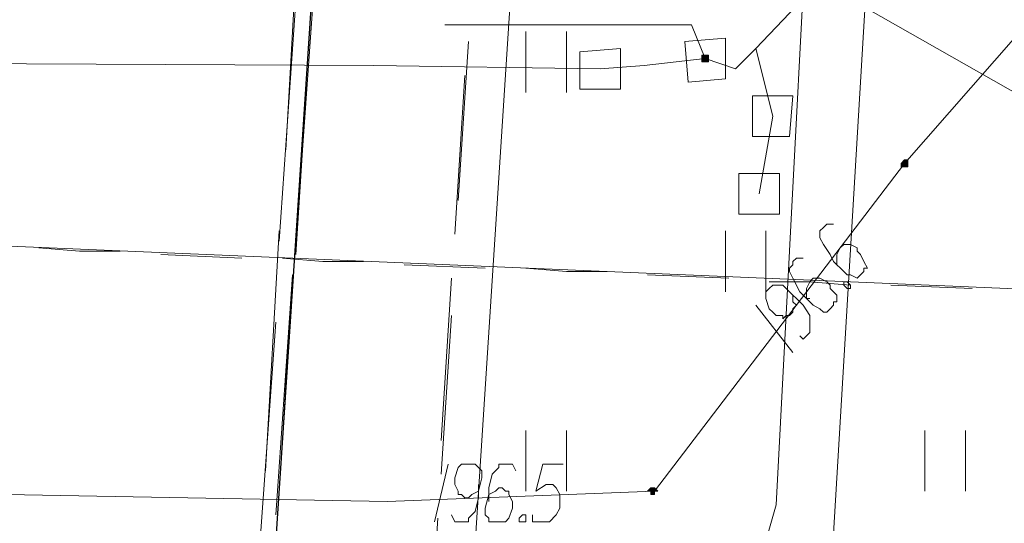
# Model space of a CAD drawing. Header units: metres. Extents: x 7431553 to 7432401, y 5544342 to 5544539.
# Tile 41 of 180: x 7432087 to 7432099, y 5544475 to 5544481. Entities that reach past the tile are written whole.
import ezdxf

# ---------------------------------------------------------------- set-up
doc = ezdxf.new("R2010")
doc.units = ezdxf.units.M
doc.header["$MEASUREMENT"] = 0
doc.layers.add('BG-PR90-PB-PZT-PZT01_2026_04_14$0$MAPA DCP', color=7, linetype='Continuous', lineweight=0)
doc.layers.add('PRIMETECH_XREF', color=7, linetype='Continuous', lineweight=5)

# ---------------------------------------------------------------- blocks, each defined once
blk = doc.blocks.new('BG-PR90-PB-PZT-PZT01_2026_04_14$0$Naddrwiną2025_v2klauzulap')
at = {"layer": 'BG-PR90-PB-PZT-PZT01_2026_04_14$0$MAPA DCP', "linetype": 'Continuous', "lineweight": 0, "transparency": 33554559}
for color, points in [(1, [(7431682.876, 5544512.15), (7431682.876, 5544512.15), (7431682.919, 5544512.15), (7431682.919, 5544512.235), (7431682.876, 5544512.235), (7431682.876, 5544512.235), (7431682.876, 5544512.235), (7431682.876, 5544512.235), (7431682.834, 5544512.235), (7431682.834, 5544512.235), (7431682.834, 5544512.235), (7431682.834, 5544512.193), (7431682.834, 5544512.193), (7431682.834, 5544512.193), (7431682.834, 5544512.193)]), (5, [(7431681.564, 5544509.653), (7431681.606, 5544509.653), (7431681.606, 5544509.653), (7431681.606, 5544509.653), (7431681.606, 5544509.695), (7431681.606, 5544509.695), (7431681.606, 5544509.695), (7431681.606, 5544509.695), (7431681.606, 5544509.737), (7431681.606, 5544509.737), (7431681.606, 5544509.737), (7431681.606, 5544509.737), (7431681.564, 5544509.737), (7431681.564, 5544509.737), (7431681.564, 5544509.737), (7431681.522, 5544509.737), (7431681.522, 5544509.737), (7431681.522, 5544509.695), (7431681.522, 5544509.695), (7431681.522, 5544509.695), (7431681.522, 5544509.695), (7431681.522, 5544509.653)]), (1, [(7431686.983, 5544508.975), (7431686.983, 5544508.975), (7431686.983, 5544509.018), (7431687.025, 5544509.018), (7431687.025, 5544509.018), (7431687.025, 5544509.018), (7431687.025, 5544509.06), (7431687.025, 5544509.06), (7431687.025, 5544509.06), (7431687.025, 5544509.06), (7431686.983, 5544509.06), (7431686.983, 5544509.102), (7431686.983, 5544509.102), (7431686.983, 5544509.102), (7431686.94, 5544509.06), (7431686.94, 5544509.06), (7431686.94, 5544509.06), (7431686.94, 5544509.06), (7431686.94, 5544509.06), (7431686.94, 5544509.018), (7431686.94, 5544509.018), (7431686.94, 5544509.018), (7431686.94, 5544509.018)])]:
    blk.add_hatch(color=color, dxfattribs=at).paths.add_polyline_path(points)
at = {"layer": 'BG-PR90-PB-PZT-PZT01_2026_04_14$0$MAPA DCP', "linetype": 'Continuous', "lineweight": 25, "transparency": 33554687}
blk.add_lwpolyline([(7431740.323, 5544502.879), (7431738.841, 5544501.906), (7431737.19, 5544501.398), (7431735.666, 5544501.398), (7431703.704, 5544503.514), (7431697.354, 5544503.684), (7431695.365, 5544503.811), (7431673.521, 5544505.25), (7431671.489, 5544505.419)], dxfattribs=at)
at = {"layer": 'BG-PR90-PB-PZT-PZT01_2026_04_14$0$MAPA DCP', "color": 1, "linetype": 'Continuous', "lineweight": 18, "transparency": 33554687}
for points in [[(7431770.083, 5544497.757), (7431763.902, 5544498.815), (7431752.811, 5544501.186), (7431737.063, 5544503.726), (7431734.989, 5544503.726), (7431705.313, 5544505.673), (7431674.537, 5544507.663), (7431671.489, 5544507.748), (7431664.504, 5544508.721), (7431660.482, 5544511.304), (7431658.831, 5544513.039), (7431657.053, 5544516.849), (7431656.249, 5544521.04), (7431658.196, 5544542.588), (7431658.873, 5544545.975), (7431662.98, 5544562.612), (7431663.276, 5544568.157), (7431664.334, 5544568.115)], [(7431635.886, 5544533.105), (7431638.934, 5544531.92), (7431663.403, 5544531.158), (7431665.096, 5544529.211), (7431669.541, 5544523.877), (7431682.876, 5544512.193), (7431686.983, 5544509.06), (7431687.11, 5544505.716), (7431686.813, 5544489.587), (7431687.448, 5544484.168), (7431694.603, 5544483.872), (7431701.503, 5544482.771), (7431706.456, 5544480.57), (7431739.603, 5544478.749), (7431762.082, 5544478.241), (7431770.083, 5544477.86)]]:
    blk.add_lwpolyline(points, dxfattribs=at)
at = {"layer": 'BG-PR90-PB-PZT-PZT01_2026_04_14$0$MAPA DCP', "color": 5, "linetype": 'Continuous', "lineweight": 18, "transparency": 33554687}
for points in [[(7431659.932, 5544535.815), (7431659.762, 5544530.565), (7431666.874, 5544523.919), (7431678.77, 5544512.87), (7431681.437, 5544510.33), (7431681.691, 5544510.076), (7431681.564, 5544509.695), (7431681.649, 5544508.933), (7431681.691, 5544508.383), (7431681.649, 5544505.546), (7431681.606, 5544495.979), (7431681.522, 5544487.258), (7431681.606, 5544485.904), (7431681.395, 5544485.184), (7431678.855, 5544482.263), (7431674.24, 5544477.141), (7431671.319, 5544473.796)], [(7431736.978, 5544505.038), (7431702.223, 5544507.663), (7431696.635, 5544508.129), (7431695.365, 5544508.256), (7431692.486, 5544509.06), (7431687.152, 5544510.584), (7431670.219, 5544511.473), (7431664.8, 5544511.769), (7431664.631, 5544511.812), (7431663.572, 5544511.896), (7431661.456, 5544514.225), (7431659.847, 5544514.352), (7431659.551, 5544514.394), (7431659.508, 5544514.394)], [(7431681.437, 5544510.33), (7431682.284, 5544510.542), (7431683.257, 5544510.372)], [(7431681.564, 5544509.695), (7431681.141, 5544509.526), (7431681.141, 5544506.435)]]:
    blk.add_lwpolyline(points, dxfattribs=at)
at = {"layer": 'BG-PR90-PB-PZT-PZT01_2026_04_14$0$MAPA DCP', "color": 54, "linetype": 'Continuous', "lineweight": 18, "true_color": 0x9a9a00, "transparency": 33554687}
blk.add_lwpolyline([(7431635.378, 5544521.633), (7431636.733, 5544521.548), (7431639.993, 5544521.21), (7431662.345, 5544520.321), (7431670.473, 5544512.32), (7431732.83, 5544508.594), (7431751.372, 5544507.578), (7431751.456, 5544504.573), (7431767.712, 5544503.218), (7431770.083, 5544503.049)], dxfattribs=at)
at = {"layer": 'BG-PR90-PB-PZT-PZT01_2026_04_14$0$MAPA DCP', "linetype": 'Continuous', "lineweight": 18, "transparency": 33554687}
for points in [[(7431635.167, 5544516.172), (7431684.527, 5544515.452), (7431683.046, 5544480.527), (7431676.526, 5544473.754)], [(7431770.083, 5544474.643), (7431683.046, 5544480.527), (7431684.527, 5544515.452), (7431709.8, 5544513.844), (7431732.576, 5544512.404), (7431766.188, 5544504.996), (7431770.083, 5544504.869)], [(7431686.983, 5544512.955), (7431686.221, 5544512.955)], [(7431686.221, 5544512.447), (7431686.983, 5544512.447)], [(7431684.485, 5544510.457), (7431683.723, 5544510.457)], [(7431683.723, 5544509.949), (7431684.485, 5544509.949)], [(7431681.987, 5544507.959), (7431681.225, 5544507.959)], [(7431686.983, 5544507.959), (7431686.221, 5544507.959)], [(7431681.225, 5544507.451), (7431681.987, 5544507.451)], [(7431686.221, 5544507.451), (7431686.983, 5544507.451)], [(7431683.342, 5544506.605), (7431681.352, 5544506.732)], [(7431681.776, 5544506.689), (7431683.765, 5544506.562)], [(7431686.348, 5544506.393), (7431684.316, 5544506.52)], [(7431684.781, 5544506.52), (7431686.771, 5544506.393)], [(7431689.311, 5544506.224), (7431687.321, 5544506.351)], [(7431683.3, 5544504.615), (7431680.294, 5544504.827)], [(7431684.019, 5544504.573), (7431681.987, 5544504.7)], [(7431682.707, 5544504.446), (7431679.744, 5544504.615)], [(7431680.844, 5544504.573), (7431683.85, 5544504.361)], [(7431687.279, 5544504.319), (7431684.273, 5544504.53)], [(7431686.983, 5544504.361), (7431684.993, 5544504.488)], [(7431686.729, 5544504.192), (7431683.723, 5544504.361)], [(7431684.866, 5544504.319), (7431687.829, 5544504.107)]]:
    blk.add_lwpolyline(points, dxfattribs=at)
at = {"layer": 'BG-PR90-PB-PZT-PZT01_2026_04_14$0$MAPA DCP', "color": 30, "linetype": 'Continuous', "lineweight": 18, "true_color": 0xff6500, "transparency": 33554687}
blk.add_lwpolyline([(7431679.447, 5544509.102), (7431683.13, 5544515.579)], dxfattribs=at)
at = {"layer": 'BG-PR90-PB-PZT-PZT01_2026_04_14$0$MAPA DCP', "color": 94, "linetype": 'Continuous', "lineweight": 18, "true_color": 0x009a00, "transparency": 33554687}
for points in [[(7431684.4, 5544512.023), (7431684.443, 5544513.039)], [(7431684.358, 5544510.499), (7431684.358, 5544511.007), (7431684.4, 5544511.515)], [(7431684.273, 5544508.975), (7431684.316, 5544509.991)], [(7431684.189, 5544507.451), (7431684.231, 5544507.959), (7431684.231, 5544508.467)], [(7431684.146, 5544505.927), (7431684.189, 5544506.943)], [(7431684.062, 5544504.403), (7431684.104, 5544504.911), (7431684.104, 5544505.419)], [(7431684.019, 5544502.879), (7431684.062, 5544503.895)], [(7431683.935, 5544501.355), (7431683.977, 5544501.863), (7431683.977, 5544502.371)]]:
    blk.add_lwpolyline(points, dxfattribs=at)
at = {"layer": 'BG-PR90-PB-PZT-PZT01_2026_04_14$0$MAPA DCP', "color": 1, "linetype": 'Continuous', "lineweight": 0, "transparency": 33554687}
for points in [[(7431682.876, 5544512.15), (7431682.876, 5544512.15), (7431682.919, 5544512.15), (7431682.919, 5544512.235), (7431682.876, 5544512.235), (7431682.876, 5544512.235), (7431682.876, 5544512.235), (7431682.876, 5544512.235), (7431682.834, 5544512.235), (7431682.834, 5544512.235), (7431682.834, 5544512.235), (7431682.834, 5544512.193), (7431682.834, 5544512.193), (7431682.834, 5544512.193), (7431682.834, 5544512.193), (7431682.876, 5544512.15)], [(7431686.983, 5544508.975), (7431686.983, 5544508.975), (7431686.983, 5544509.018), (7431687.025, 5544509.018), (7431687.025, 5544509.018), (7431687.025, 5544509.018), (7431687.025, 5544509.06), (7431687.025, 5544509.06), (7431687.025, 5544509.06), (7431687.025, 5544509.06), (7431686.983, 5544509.06), (7431686.983, 5544509.102), (7431686.983, 5544509.102), (7431686.983, 5544509.102), (7431686.94, 5544509.06), (7431686.94, 5544509.06), (7431686.94, 5544509.06), (7431686.94, 5544509.06), (7431686.94, 5544509.06), (7431686.94, 5544509.018), (7431686.94, 5544509.018), (7431686.94, 5544509.018), (7431686.94, 5544509.018)]]:
    blk.add_lwpolyline(points, close=True, dxfattribs=at)
at = {"layer": 'BG-PR90-PB-PZT-PZT01_2026_04_14$0$MAPA DCP', "color": 1, "linetype": 'Continuous', "lineweight": 9, "transparency": 33554687}
for points in [[(7431683.638, 5544511.304), (7431683.638, 5544511.219), (7431683.681, 5544511.177), (7431683.723, 5544511.134), (7431683.765, 5544511.134), (7431683.808, 5544511.134), (7431683.892, 5544511.177), (7431684.019, 5544511.261), (7431684.104, 5544511.304), (7431684.231, 5544511.431), (7431684.273, 5544511.473), (7431684.273, 5544511.515), (7431684.316, 5544511.6), (7431684.273, 5544511.642), (7431684.231, 5544511.685), (7431684.189, 5544511.685), (7431684.189, 5544511.727), (7431684.104, 5544511.685), (7431684.019, 5544511.642), (7431683.977, 5544511.6), (7431683.935, 5544511.6), (7431683.892, 5544511.515), (7431683.892, 5544511.473), (7431683.892, 5544511.431), (7431683.935, 5544511.388), (7431684.019, 5544511.346), (7431684.104, 5544511.346), (7431684.146, 5544511.346)], [(7431684.062, 5544510.923), (7431684.062, 5544510.838), (7431684.104, 5544510.796), (7431684.146, 5544510.796), (7431684.189, 5544510.753), (7431684.231, 5544510.753), (7431684.316, 5544510.796), (7431684.485, 5544510.88), (7431684.527, 5544510.923), (7431684.654, 5544511.05), (7431684.697, 5544511.134), (7431684.739, 5544511.177), (7431684.739, 5544511.219), (7431684.697, 5544511.261), (7431684.654, 5544511.304), (7431684.612, 5544511.304), (7431684.612, 5544511.346), (7431684.527, 5544511.346), (7431684.443, 5544511.261), (7431684.4, 5544511.261), (7431684.358, 5544511.219), (7431684.316, 5544511.134), (7431684.316, 5544511.092), (7431684.316, 5544511.05), (7431684.358, 5544511.007), (7431684.443, 5544510.965), (7431684.527, 5544510.965), (7431684.57, 5544510.965), (7431684.57, 5544511.007)], [(7431685.035, 5544510.88), (7431685.078, 5544510.923), (7431685.035, 5544510.965), (7431684.993, 5544511.007), (7431684.951, 5544511.007), (7431684.908, 5544511.007), (7431684.781, 5544511.007), (7431684.654, 5544510.923), (7431684.612, 5544510.88), (7431684.485, 5544510.753), (7431684.4, 5544510.669), (7431684.4, 5544510.626), (7431684.4, 5544510.584), (7431684.4, 5544510.542), (7431684.443, 5544510.499), (7431684.485, 5544510.457), (7431684.527, 5544510.457), (7431684.57, 5544510.457), (7431684.697, 5544510.499), (7431684.739, 5544510.542), (7431684.781, 5544510.584), (7431684.781, 5544510.669), (7431684.824, 5544510.669), (7431684.781, 5544510.711), (7431684.781, 5544510.753), (7431684.739, 5544510.796), (7431684.697, 5544510.796), (7431684.654, 5544510.838), (7431684.612, 5544510.796), (7431684.57, 5544510.796), (7431684.527, 5544510.796)], [(7431684.654, 5544510.33), (7431685.247, 5544510.796)], [(7431686.644, 5544507.917), (7431686.644, 5544507.663), (7431686.983, 5544507.578), (7431686.898, 5544507.705), (7431686.898, 5544507.79), (7431686.94, 5544507.832), (7431687.025, 5544507.875), (7431687.11, 5544507.875), (7431687.194, 5544507.875), (7431687.279, 5544507.832), (7431687.364, 5544507.748), (7431687.364, 5544507.663), (7431687.364, 5544507.578), (7431687.364, 5544507.536), (7431687.279, 5544507.536)], [(7431686.729, 5544507.324), (7431686.644, 5544507.282), (7431686.644, 5544507.113), (7431686.686, 5544507.113), (7431686.771, 5544507.028), (7431686.94, 5544506.986), (7431687.025, 5544506.986), (7431687.194, 5544506.943), (7431687.279, 5544506.943), (7431687.321, 5544506.986), (7431687.364, 5544506.986), (7431687.364, 5544507.028), (7431687.364, 5544507.07), (7431687.364, 5544507.113), (7431687.364, 5544507.155), (7431687.364, 5544507.197), (7431687.321, 5544507.24), (7431687.194, 5544507.282), (7431687.152, 5544507.282), (7431687.11, 5544507.282), (7431687.025, 5544507.24), (7431686.983, 5544507.24), (7431686.983, 5544507.197), (7431686.94, 5544507.155), (7431686.94, 5544507.113), (7431686.983, 5544507.07), (7431687.025, 5544506.986), (7431687.067, 5544506.986), (7431687.11, 5544506.986)], [(7431687.279, 5544506.52), (7431687.364, 5544506.562), (7431687.364, 5544506.732), (7431687.321, 5544506.732), (7431687.237, 5544506.816), (7431687.067, 5544506.859), (7431686.983, 5544506.859), (7431686.813, 5544506.901), (7431686.729, 5544506.901), (7431686.686, 5544506.859), (7431686.644, 5544506.816), (7431686.644, 5544506.774), (7431686.644, 5544506.732), (7431686.644, 5544506.689), (7431686.644, 5544506.647), (7431686.686, 5544506.605), (7431686.813, 5544506.562), (7431686.856, 5544506.562), (7431686.898, 5544506.562), (7431686.983, 5544506.605), (7431687.025, 5544506.605), (7431687.025, 5544506.647), (7431687.067, 5544506.689), (7431687.067, 5544506.732), (7431687.025, 5544506.774), (7431686.983, 5544506.859), (7431686.94, 5544506.859), (7431686.898, 5544506.859)], [(7431686.644, 5544506.478), (7431687.364, 5544506.308)]]:
    blk.add_lwpolyline(points, dxfattribs=at)
for points in [[(7431684.358, 5544511.431), (7431684.358, 5544511.473), (7431684.4, 5544511.515), (7431684.443, 5544511.515), (7431684.443, 5544511.473), (7431684.4, 5544511.431)], [(7431687.279, 5544507.409), (7431687.279, 5544507.451), (7431687.364, 5544507.451), (7431687.364, 5544507.367), (7431687.321, 5544507.367)]]:
    blk.add_lwpolyline(points, close=True, dxfattribs=at)
at = {"layer": 'BG-PR90-PB-PZT-PZT01_2026_04_14$0$MAPA DCP', "color": 5, "linetype": 'Continuous', "lineweight": 18, "transparency": 33554687}
for points in [[(7431682.538, 5544510.288), (7431682.538, 5544510.753), (7431682.03, 5544510.796), (7431682.03, 5544510.288)], [(7431683.511, 5544510.118), (7431683.511, 5544510.626), (7431683.003, 5544510.626), (7431683.003, 5544510.118)], [(7431681.86, 5544509.483), (7431681.818, 5544509.949), (7431681.31, 5544509.949), (7431681.352, 5544509.441)], [(7431681.945, 5544508.129), (7431681.945, 5544508.637), (7431681.437, 5544508.637), (7431681.479, 5544508.129)]]:
    blk.add_lwpolyline(points, close=True, dxfattribs=at)
at = {"layer": 'BG-PR90-PB-PZT-PZT01_2026_04_14$0$MAPA DCP', "color": 5, "linetype": 'Continuous', "lineweight": 0, "transparency": 33554687}
blk.add_lwpolyline([(7431681.564, 5544509.653), (7431681.606, 5544509.653), (7431681.606, 5544509.653), (7431681.606, 5544509.653), (7431681.606, 5544509.695), (7431681.606, 5544509.695), (7431681.606, 5544509.695), (7431681.606, 5544509.695), (7431681.606, 5544509.737), (7431681.606, 5544509.737), (7431681.606, 5544509.737), (7431681.606, 5544509.737), (7431681.564, 5544509.737), (7431681.564, 5544509.737), (7431681.564, 5544509.737), (7431681.522, 5544509.737), (7431681.522, 5544509.737), (7431681.522, 5544509.695), (7431681.522, 5544509.695), (7431681.522, 5544509.695), (7431681.522, 5544509.695), (7431681.522, 5544509.653), (7431681.564, 5544509.653)], close=True, dxfattribs=at)
blk = doc.blocks.new('BG-PR90-PB-PZT-PZT01_2026_04_14')
at = {"layer": 'BG-PR90-PB-PZT-PZT01_2026_04_14$0$MAPA DCP', "rotation": 270}
blk.add_blockref('BG-PR90-PB-PZT-PZT01_2026_04_14$0$Naddrwiną2025_v2klauzulap', (1887585.788, 12976162.34), dxfattribs=at)

msp = doc.modelspace()

# ---------------------------------------------------------------- block references
at = {"layer": 'PRIMETECH_XREF', "linetype": 'Continuous', "lineweight": 0, "rotation": 360}
msp.add_blockref('BG-PR90-PB-PZT-PZT01_2026_04_14', (0, 0), dxfattribs=at)

doc.saveas('drawing.dxf')
